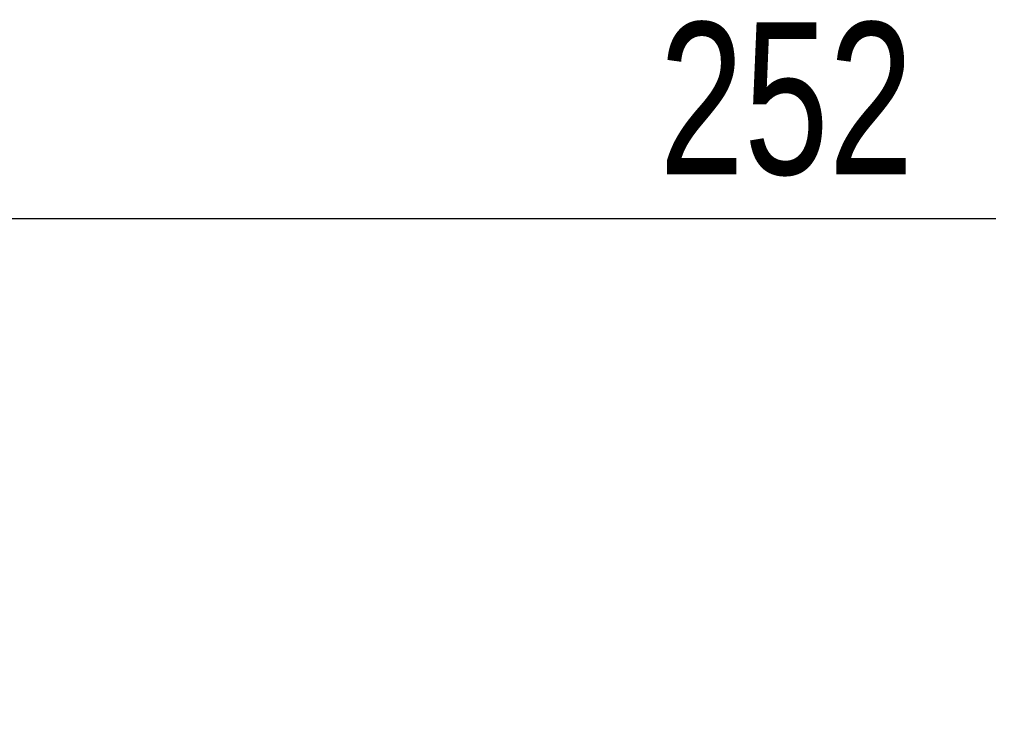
# Model space of a CAD drawing. Header units: millimetres. Extents: x 0 to 420, y 0 to 297.
# Tile 52 of 63: x 323 to 343, y 178 to 192. Entities that reach past the tile are written whole.
import ezdxf

# ---------------------------------------------------------------- set-up
doc = ezdxf.new("R2010")
doc.units = ezdxf.units.MM
doc.layers.add('QUOTE', color=174, linetype='Continuous')
doc.styles.add('SLDTEXTSTYLE3', font='TXT', dxfattribs={"width": 0.75})
doc.dimstyles.new('SLDDIMSTYLE0', dxfattribs={"dimtxt": 3, "dimasz": 3, "dimexe": 0, "dimexo": 0.0625, "dimgap": 0.75, "dimtad": 1, "dimlfac": 18.158119, "dimrnd": 1e-09, "dimzin": 12, "dimdsep": 46, "dimtxsty": 'SLDTEXTSTYLE3', "dimsah": 1, "dimcen": 0.09, "dimadec": 0, "dimazin": 3, "dimtfac": 1, "dimtdec": 3, "dimtofl": 0, "dimtmove": 0, "dimatfit": 3, "dimfxl": 0, "dimfrac": 2, "dimtolj": 1, "dimtzin": 12, "dimarcsym": 0})

# ---------------------------------------------------------------- blocks, each defined once
blk = doc.blocks.new('_D')
at = {"layer": 'QUOTE'}
for p, q in [((301.977, 188.032), (315.855, 188.032)), ((315.855, 188.032), (342.412, 188.032))]:
    blk.add_line(p, q, dxfattribs=at)
for points in [[(301.977, 188.032), (304.977, 187.532), (304.977, 188.532)], [(315.855, 188.032), (312.855, 188.532), (312.855, 187.532)]]:
    blk.add_solid(points, dxfattribs=at)
at = {"layer": 'QUOTE', "insert": (335.762, 191.899), "char_height": 3, "attachment_point": 1, "style": 'SLDTEXTSTYLE3'}
blk.add_mtext('252', dxfattribs=at)

msp = doc.modelspace()

# ---------------------------------------------------------------- dimensions: what is measured, and where the dimension line sits
at = {"layer": 'QUOTE'}
dim = msp.add_linear_dim(base=(315.85506, 188.0315), p1=(301.97697, 178.08808), p2=(315.85506, 179.15508), dimstyle='SLDDIMSTYLE0', dxfattribs=at)
dim.commit()
dim.dimension.update_dxf_attribs({"geometry": '_D', "text_midpoint": (339.08675, 188.0315), "dimtype": 160})

doc.saveas('drawing.dxf')
